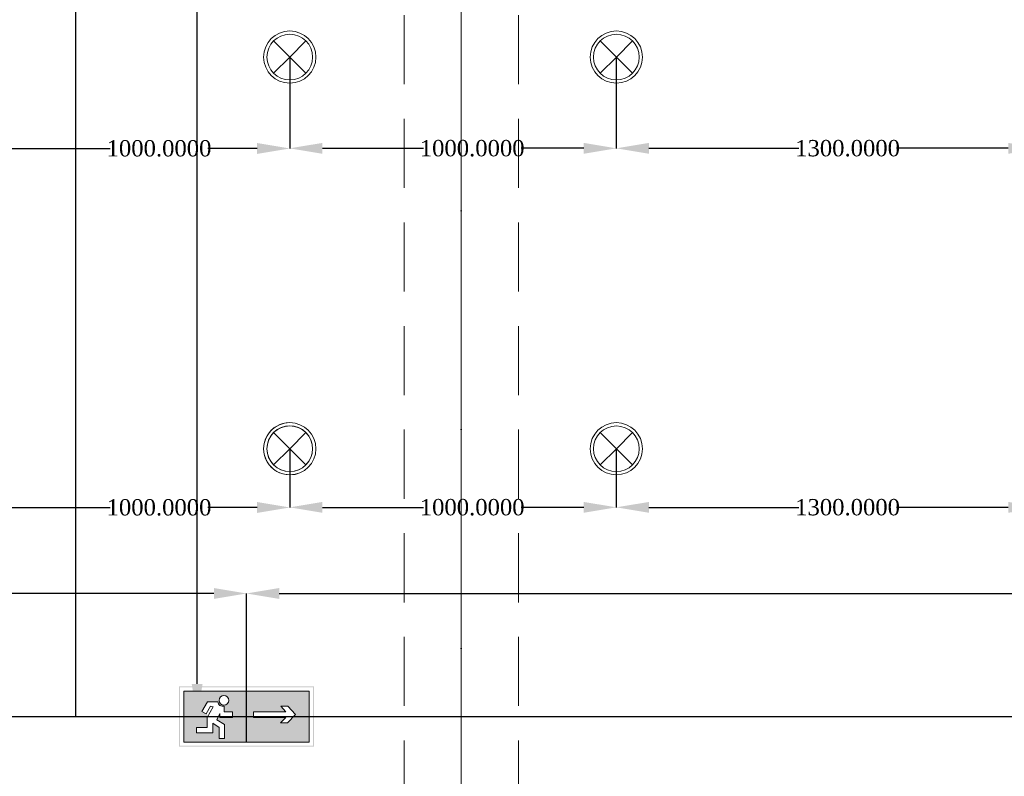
# Model space of a CAD drawing. Header units: inches. Extents: x -78787 to 29484, y -9517 to 23232.
# Tile 185 of 256: x 6979 to 9994, y 2460 to 4779. Entities that reach past the tile are written whole.
import ezdxf
from ezdxf.enums import TextEntityAlignment as Align

# ---------------------------------------------------------------- set-up
doc = ezdxf.new("R2010")
doc.units = ezdxf.units.IN
doc.header["$MEASUREMENT"] = 0
doc.linetypes.add('Dot & Dashed', pattern=[670.277762, 317.5, -176.388889, 0, -176.388874])
doc.linetypes.add('Hidden', pattern=[317.5, 211.666667, -105.833333])
for name, color, linetype in [('- ავარიული განათება', 7, 'Continuous'), ('- განათება', 7, 'Continuous'), ('Structural - Bearing', 7, 'Continuous'), ('Structural - Grid', 7, 'Continuous')]:
    doc.layers.add(name, color=color, linetype=linetype)
for name, color, linetype, lineweight, true_color in [('New_Interior - Lamp_Pen_No__77', 7, 'Continuous', 20, 0xffeb28), ('Structural - Bearing_Pen_No__102', 7, 'Continuous', 13, 0xcccccc), ('Structural - Grid_Pen_No__81', 7, 'Continuous', 20, 0x6a6a6a)]:
    doc.layers.add(name, color=color, linetype=linetype, lineweight=lineweight, true_color=true_color)
doc.styles.add('GENERATED_STYLE_2', font='txt')
doc.styles.get("Standard").update_dxf_attribs({"font": 'arial.ttf'})
doc.dimstyles.get("Standard").update_dxf_attribs({"dimtxt": 0.18, "dimasz": 0.18, "dimexe": 0.18, "dimexo": 0.0625, "dimgap": 0.09, "dimtad": 0, "dimtih": 1, "dimtoh": 1, "dimdec": 4, "dimzin": 0, "dimdsep": 46, "dimtxsty": 'Standard', "dimcen": 0.09, "dimadec": 0, "dimazin": 0, "dimtfac": 1, "dimtdec": 4, "dimtofl": 0, "dimtmove": 0, "dimatfit": 3, "dimfxl": 1, "dimtolj": 1, "dimtzin": 0, "dimarcsym": 0})

# ---------------------------------------------------------------- blocks, each defined once
blk = doc.blocks.new('Standard grid marker_2')
at = {"layer": 'Structural - Grid_Pen_No__81', "color": 251, "linetype": 'Continuous', "lineweight": 20, "true_color": 0x6a6a6a}
blk.add_line((1000, 0), (27734.9, 0), dxfattribs=at)
at = {"layer": 'Structural - Grid_Pen_No__81', "color": 251, "lineweight": 20, "true_color": 0x6a6a6a, "style": 'GENERATED_STYLE_2'}
for tag, p in [('AC_MarkerText_1_0', (-1.5, -46.7)), ('AC_MarkerText_1_1', (28933.4, -46.7))]:
    blk.add_attdef(tag, text='', height=100, rotation=270, dxfattribs=at).set_placement(p, align=Align.TOP_CENTER)
blk = doc.blocks.new('Beam_4', base_point=(-17008.8, 14663))
at = {"layer": 'Structural - Bearing_Pen_No__102', "color": 254, "linetype": 'Dot & Dashed', "lineweight": 13, "true_color": 0xcccccc}
blk.add_line((-17008.8, 14663), (-17008.8, 39096.2), dxfattribs=at)
at = {"layer": 'Structural - Bearing_Pen_No__102', "color": 254, "linetype": 'Hidden', "lineweight": 13, "true_color": 0xcccccc}
for p, q in [((-17183.8, 20838), (-17183.8, 26488)), ((-16833.8, 20838), (-16833.8, 26488))]:
    blk.add_line(p, q, dxfattribs=at)
blk = doc.blocks.new('Recessed Spot')
at = {"layer": 'New_Interior - Lamp_Pen_No__77', "color": 2, "linetype": 'Continuous', "lineweight": 20, "true_color": 0xffeb28}
for q in [(-49.5, 49.5), (49.5, 49.5), (-49.5, -49.5), (49.5, -49.5)]:
    blk.add_line((0, 0), q, dxfattribs=at)
at = {"layer": 'New_Interior - Lamp_Pen_No__77', "color": 2, "linetype": 'Continuous', "lineweight": 20, "true_color": 0xffeb28, "flags": 128}
blk.add_lwpolyline([(80, 0, 1), (-80, 0, 1)], format="xyb", close=True, dxfattribs=at)
at = {"layer": 'New_Interior - Lamp_Pen_No__77', "color": 2, "linetype": 'Continuous', "lineweight": 20, "true_color": 0xffeb28}
blk.add_circle((0, 0), 70, dxfattribs=at)
blk = doc.blocks.new('*D911')
at = {"layer": '- განათება', "color": 0, "lineweight": -2, "transparency": 16777216}
for p, q in [((6805.9, 4663.9), (6805.9, 4383.8)), ((7805.9, 4663.9), (7805.9, 4383.8)), ((6905.9, 4384), (7255.9, 4384)), ((7705.9, 4384), (7555.1, 4384))]:
    blk.add_line(p, q, dxfattribs=at)
at = {"layer": '- განათება', "color": 0, "transparency": 16777216}
for points in [[(6905.9, 4400.7), (6905.9, 4367.3), (6805.9, 4384)], [(7705.9, 4400.7), (7705.9, 4367.3), (7805.9, 4384)]]:
    blk.add_solid(points, dxfattribs=at)
at = {"layer": 'Defpoints', "color": 0, "transparency": 16777216}
for p in [(6805.9, 4664), (7805.9, 4664), (7805.9, 4384)]:
    blk.add_point(p, dxfattribs=at)
at = {"layer": '- განათება', "color": 0, "transparency": 16777216, "insert": (7405.5, 4384), "char_height": 50, "attachment_point": 5}
blk.add_mtext('\\A1;{\\fSylfaen|b0|i0|c0|p18;1000.0000}', dxfattribs=at)
blk = doc.blocks.new('*D912')
at = {"layer": '- განათება', "color": 0, "lineweight": -2, "transparency": 16777216}
for p, q in [((7805.9, 4663.9), (7805.9, 4384.2)), ((8805.9, 4663.9), (8805.9, 4384.2)), ((7905.9, 4384.4), (8214.9, 4384.4)), ((8705.9, 4384.4), (8514.1, 4384.4))]:
    blk.add_line(p, q, dxfattribs=at)
at = {"layer": '- განათება', "color": 0, "transparency": 16777216}
for points in [[(7905.9, 4401), (7905.9, 4367.7), (7805.9, 4384.4)], [(8705.9, 4401), (8705.9, 4367.7), (8805.9, 4384.4)]]:
    blk.add_solid(points, dxfattribs=at)
at = {"layer": 'Defpoints', "color": 0, "transparency": 16777216}
for p in [(7805.9, 4664), (8805.9, 4664), (8805.9, 4384.4)]:
    blk.add_point(p, dxfattribs=at)
at = {"layer": '- განათება', "color": 0, "transparency": 16777216, "insert": (8364.5, 4384.4), "char_height": 50, "attachment_point": 5}
blk.add_mtext('\\A1;{\\fSylfaen|b0|i0|c0|p18;1000.0000}', dxfattribs=at)
blk = doc.blocks.new('*D913')
at = {"layer": '- განათება', "color": 0, "lineweight": -2, "transparency": 16777216}
for p, q in [((8805.9, 4663.9), (8805.9, 4384.2)), ((10105.9, 4663.9), (10105.9, 4384.2)), ((8905.9, 4384.4), (9364.5, 4384.4)), ((10005.9, 4384.4), (9663.8, 4384.4))]:
    blk.add_line(p, q, dxfattribs=at)
at = {"layer": '- განათება', "color": 0, "transparency": 16777216}
for points in [[(8905.9, 4401), (8905.9, 4367.7), (8805.9, 4384.4)], [(10005.9, 4401), (10005.9, 4367.7), (10105.9, 4384.4)]]:
    blk.add_solid(points, dxfattribs=at)
at = {"layer": 'Defpoints', "color": 0, "transparency": 16777216}
for p in [(8805.9, 4664), (10105.9, 4664), (10105.9, 4384.4)]:
    blk.add_point(p, dxfattribs=at)
at = {"layer": '- განათება', "color": 0, "transparency": 16777216, "insert": (9514.1, 4384.4), "char_height": 50, "attachment_point": 5}
blk.add_mtext('\\A1;{\\fSylfaen|b0|i0|c0|p18;1300.0000}', dxfattribs=at)
blk = doc.blocks.new('*D922')
at = {"layer": '- განათება', "color": 0, "lineweight": -2, "transparency": 16777216}
for p, q in [((6805.9, 3463.9), (6805.9, 3283.8)), ((7805.9, 3463.9), (7805.9, 3283.8)), ((6905.9, 3284), (7255.9, 3284)), ((7705.9, 3284), (7555.1, 3284))]:
    blk.add_line(p, q, dxfattribs=at)
at = {"layer": '- განათება', "color": 0, "transparency": 16777216}
for points in [[(6905.9, 3300.7), (6905.9, 3267.3), (6805.9, 3284)], [(7705.9, 3300.7), (7705.9, 3267.3), (7805.9, 3284)]]:
    blk.add_solid(points, dxfattribs=at)
at = {"layer": 'Defpoints', "color": 0, "transparency": 16777216}
for p in [(6805.9, 3464), (7805.9, 3464), (7805.9, 3284)]:
    blk.add_point(p, dxfattribs=at)
at = {"layer": '- განათება', "color": 0, "transparency": 16777216, "insert": (7405.5, 3284), "char_height": 50, "attachment_point": 5}
blk.add_mtext('\\A1;{\\fSylfaen|b0|i0|c0|p18;1000.0000}', dxfattribs=at)
blk = doc.blocks.new('*D923')
at = {"layer": '- განათება', "color": 0, "lineweight": -2, "transparency": 16777216}
for p, q in [((7805.9, 3463.9), (7805.9, 3284.2)), ((8805.9, 3463.9), (8805.9, 3284.2)), ((7905.9, 3284.4), (8214.9, 3284.4)), ((8705.9, 3284.4), (8514.1, 3284.4))]:
    blk.add_line(p, q, dxfattribs=at)
at = {"layer": '- განათება', "color": 0, "transparency": 16777216}
for points in [[(7905.9, 3301), (7905.9, 3267.7), (7805.9, 3284.4)], [(8705.9, 3301), (8705.9, 3267.7), (8805.9, 3284.4)]]:
    blk.add_solid(points, dxfattribs=at)
at = {"layer": 'Defpoints', "color": 0, "transparency": 16777216}
for p in [(7805.9, 3464), (8805.9, 3464), (8805.9, 3284.4)]:
    blk.add_point(p, dxfattribs=at)
at = {"layer": '- განათება', "color": 0, "transparency": 16777216, "insert": (8364.5, 3284.4), "char_height": 50, "attachment_point": 5}
blk.add_mtext('\\A1;{\\fSylfaen|b0|i0|c0|p18;1000.0000}', dxfattribs=at)
blk = doc.blocks.new('*D924')
at = {"layer": '- განათება', "color": 0, "lineweight": -2, "transparency": 16777216}
for p, q in [((8805.9, 3463.9), (8805.9, 3284.2)), ((10105.9, 3463.9), (10105.9, 3284.2)), ((8905.9, 3284.4), (9364.5, 3284.4)), ((10005.9, 3284.4), (9663.8, 3284.4))]:
    blk.add_line(p, q, dxfattribs=at)
at = {"layer": '- განათება', "color": 0, "transparency": 16777216}
for points in [[(8905.9, 3301), (8905.9, 3267.7), (8805.9, 3284.4)], [(10005.9, 3301), (10005.9, 3267.7), (10105.9, 3284.4)]]:
    blk.add_solid(points, dxfattribs=at)
at = {"layer": 'Defpoints', "color": 0, "transparency": 16777216}
for p in [(8805.9, 3464), (10105.9, 3464), (10105.9, 3284.4)]:
    blk.add_point(p, dxfattribs=at)
at = {"layer": '- განათება', "color": 0, "transparency": 16777216, "insert": (9514.1, 3284.4), "char_height": 50, "attachment_point": 5}
blk.add_mtext('\\A1;{\\fSylfaen|b0|i0|c0|p18;1300.0000}', dxfattribs=at)
blk = doc.blocks.new('ექსიტიი')
at = {"layer": '- ავარიული განათება', "linetype": 'Continuous', "lineweight": 35}
h = blk.add_hatch(color=7, dxfattribs=at)
h.paths.add_polyline_path([(-16445, -14820.3), (-15390.6, -14820.3), (-15390.6, -14349.4), (-16445, -14349.4)])
h.paths.add_polyline_path([(-15397.3, -14813.4), (-16437.8, -14813.4), (-16437.8, -14356.3), (-15397.3, -14356.3)], flags=0)
at = {"layer": '- ავარიული განათება', "transparency": 33554687}
h = blk.add_hatch(color=3, dxfattribs=at)
h.dxf.hatch_style = 1
h.paths.add_polyline_path([(-16408.1, -14386.1), (-16408.1, -14784.7), (-15427.6, -14784.7), (-15427.6, -14386.1)])
h.paths.add_polyline_path([(-15863, -14548.3), (-15610.3, -14548.3), (-15649.7, -14504.6), (-15594.1, -14504.6), (-15533.9, -14570.2), (-15596.7, -14635.1), (-15651.9, -14635.1), (-15610.8, -14592.8), (-15863, -14592.8)], flags=16)
h.paths.add_polyline_path([(-16057.2, -14458.4, -1), (-16131.7, -14458.4, -1)], flags=16)
h.paths.add_polyline_path([(-16028.8, -14548.3), (-16028.8, -14592.8), (-16141.3, -14592.8), (-16149.6, -14609.7), (-16089.2, -14646.5), (-16089.2, -14757.7), (-16132.6, -14757.7), (-16132.6, -14671.1), (-16180.7, -14638.2), (-16180.7, -14711.9), (-16310.3, -14711.9), (-16310.3, -14670.1), (-16224.8, -14670.1), (-16224.8, -14569.8), (-16267.9, -14544.8), (-16223.4, -14468.8), (-16141.5, -14468.8, 0.505536), (-16092.1, -14502.8), (-16092.1, -14548.3)], flags=16)
at = {"layer": '- ავარიული განათება', "color": 7, "linetype": 'Continuous', "lineweight": 13}
for p, q in [((-15427.6, -14386.1), (-16408.1, -14386.1)), ((-16408.1, -14386.1), (-16408.1, -14784.7)), ((-15427.6, -14784.7), (-15427.6, -14386.1)), ((-16223.4, -14468.8), (-16267.9, -14544.8)), ((-16141.5, -14468.8), (-16223.4, -14468.8)), ((-16267.9, -14544.8), (-16233.3, -14564.8)), ((-16233.3, -14564.8), (-16200.4, -14503)), ((-16180, -14508.6), (-16224.8, -14591.8)), ((-16200.4, -14503), (-16180, -14508.6)), ((-16092.1, -14548.3), (-16092.1, -14502.8)), ((-16028.8, -14548.3), (-16092.1, -14548.3)), ((-16028.8, -14592.8), (-16028.8, -14548.3)), ((-15610.3, -14548.3), (-15863, -14548.3)), ((-15863, -14548.3), (-15863, -14592.8)), ((-15594.1, -14504.6), (-15649.7, -14504.6)), ((-15649.7, -14504.6), (-15610.3, -14548.3)), ((-15533.9, -14570.2), (-15594.1, -14504.6)), ((-16224.8, -14591.8), (-16224.8, -14670.1)), ((-16149.6, -14609.7), (-16126, -14561.5)), ((-16089.2, -14646.5), (-16149.6, -14609.7)), ((-16126, -14561.5), (-16126, -14592.8)), ((-16126, -14592.8), (-16028.8, -14592.8)), ((-15863, -14592.8), (-15610.8, -14592.8)), ((-15610.8, -14592.8), (-15651.9, -14635.1)), ((-15596.7, -14635.1), (-15533.9, -14570.2)), ((-16224.8, -14670.1), (-16310.3, -14670.1)), ((-16310.3, -14670.1), (-16310.3, -14711.9)), ((-16180.7, -14711.9), (-16180.7, -14638.2)), ((-16180.7, -14638.2), (-16132.6, -14671.1)), ((-16132.6, -14671.1), (-16132.6, -14757.7)), ((-16089.2, -14757.7), (-16089.2, -14646.5)), ((-15651.9, -14635.1), (-15596.7, -14635.1)), ((-16310.3, -14711.9), (-16180.7, -14711.9)), ((-16132.6, -14757.7), (-16089.2, -14757.7)), ((-16408.1, -14784.7), (-15427.6, -14784.7))]:
    blk.add_line(p, q, dxfattribs=at)
for centre, start, end in [((-16104.3, -14467.6), 181.79553, 289.06844), ((-16094.5, -14458.4), 360, 180), ((-16094.5, -14458.4), 180, 0)]:
    blk.add_arc(centre, 37.2, start, end, dxfattribs=at)
blk = doc.blocks.new('AVARIULI GANATEBA')
at = {"layer": '- განათება', "color": 3, "linetype": 'Continuous', "lineweight": 20}
for q in [(-49.5, 49.5), (49.5, 49.5), (-49.5, -49.5), (49.5, -49.5)]:
    blk.add_line((0, 0), q, dxfattribs=at)
for major_axis, start_param, end_param in [((56.6, 56.6), 0.785398, 3.926991), ((-49.5, 49.5), 2.356194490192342, 8.639379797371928), ((56.6, 56.6), 3.926991, 7.068583)]:
    blk.add_ellipse((0, 0), major_axis=major_axis, ratio=1, start_param=start_param, end_param=end_param, dxfattribs=at)
blk = doc.blocks.new('*D1351')
at = {"layer": '- ავარიული განათება', "color": 0, "lineweight": -2, "transparency": 16777216}
for p, q in [((1812, 2565.3), (1812, 3020.7)), ((1912, 3020.5), (4534.2, 3020.5)), ((7573.5, 3020.5), (4838.8, 3020.5)), ((7673.5, 2565.3), (7673.5, 3020.7))]:
    blk.add_line(p, q, dxfattribs=at)
at = {"layer": '- ავარიული განათება', "color": 0, "transparency": 16777216}
for points in [[(1912, 3037.2), (1912, 3003.8), (1812, 3020.5)], [(7573.5, 3037.2), (7573.5, 3003.8), (7673.5, 3020.5)]]:
    blk.add_solid(points, dxfattribs=at)
at = {"layer": 'Defpoints', "color": 0, "transparency": 16777216}
for p in [(7673.5, 3020.5), (1812, 2565.3), (7673.5, 2565.3)]:
    blk.add_point(p, dxfattribs=at)
at = {"layer": '- ავარიული განათება', "color": 0, "transparency": 16777216, "insert": (4686.5, 3020.5), "char_height": 50, "attachment_point": 5}
blk.add_mtext('\\A1;{\\fSylfaen|b0|i0|c0|p18;5861.5000}', dxfattribs=at)
blk = doc.blocks.new('*D1352')
at = {"layer": '- ავარიული განათება', "color": 0, "lineweight": -2, "transparency": 16777216}
for p, q in [((7673.5, 2565.3), (7673.5, 3020.7)), ((7773.5, 3020.5), (10526.1, 3020.5)), ((13681.8, 3020.5), (10828.9, 3020.5)), ((13781.8, 2565.3), (13781.8, 3020.7))]:
    blk.add_line(p, q, dxfattribs=at)
at = {"layer": '- ავარიული განათება', "color": 0, "transparency": 16777216}
for points in [[(7773.5, 3037.2), (7773.5, 3003.8), (7673.5, 3020.5)], [(13681.8, 3037.2), (13681.8, 3003.8), (13781.8, 3020.5)]]:
    blk.add_solid(points, dxfattribs=at)
at = {"layer": 'Defpoints', "color": 0, "transparency": 16777216}
for p in [(13781.8, 3020.5), (7673.5, 2565.3), (13781.8, 2565.3)]:
    blk.add_point(p, dxfattribs=at)
at = {"layer": '- ავარიული განათება', "color": 0, "transparency": 16777216, "insert": (10677.5, 3020.5), "char_height": 50, "attachment_point": 5}
blk.add_mtext('\\A1;{\\fSylfaen|b0|i0|c0|p18;6108.3482}', dxfattribs=at)
blk = doc.blocks.new('*D1358')
at = {"layer": '- ავარიული განათება', "color": 0, "lineweight": -2, "transparency": 16777216}
for p, q in [((7071.7, 8708.5), (7522.4, 8708.5)), ((7522.2, 8608.5), (7522.2, 5970.2)), ((7522.2, 2743.4), (7522.2, 5918.8)), ((7481.5, 2643.4), (7522.4, 2643.4))]:
    blk.add_line(p, q, dxfattribs=at)
at = {"layer": '- ავარიული განათება', "color": 0, "transparency": 16777216}
for points in [[(7505.5, 8608.5), (7538.9, 8608.5), (7522.2, 8708.5)], [(7505.5, 2743.4), (7538.9, 2743.4), (7522.2, 2643.4)]]:
    blk.add_solid(points, dxfattribs=at)
at = {"layer": 'Defpoints', "color": 0, "transparency": 16777216}
for p in [(7071.7, 8708.5), (7481.5, 2643.4), (7522.2, 2643.4)]:
    blk.add_point(p, dxfattribs=at)
at = {"layer": '- ავარიული განათება', "color": 0, "transparency": 16777216, "insert": (7522.2, 5944.5), "char_height": 50, "attachment_point": 5}
blk.add_mtext('\\A1;{\\fSylfaen|b0|i0|c0|p18;6065.1607}', dxfattribs=at)

msp = doc.modelspace()

# ---------------------------------------------------------------- linework, layer by layer
at = {"layer": '- ავარიული განათება', "color": 3}
for points in [[(7149.744, 8516.5), (7149.744, 2643.35514)], [(2004, 2643.35514), (19725.10554, 2643.35514)]]:
    msp.add_lwpolyline(points, dxfattribs=at)

# ---------------------------------------------------------------- block references
at = {"layer": '- ავარიული განათება', "xscale": 0.3916661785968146, "yscale": 0.3916661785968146, "zscale": 0.3916661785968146}
msp.add_blockref('ექსიტიი', (13907.98273, 8355.96128), dxfattribs=at)
at = {"layer": '- განათება', "color": 2, "linetype": 'Continuous', "lineweight": 20, "true_color": 0xffeb28, "zscale": 1000}
for p in [(7805.93152, 4663.9634), (8805.93152, 4663.9634), (7805.93152, 3463.9634), (8805.93152, 3463.9634)]:
    msp.add_blockref('Recessed Spot', p, dxfattribs=at)
at = {"layer": '- განათება', "color": 1}
msp.add_blockref('AVARIULI GANATEBA', (7805.93152, 3463.9634), dxfattribs=at)
at = {"layer": 'Structural - Bearing', "color": 254, "lineweight": 13, "true_color": 0xcccccc}
msp.add_blockref('Beam_4', (8330.93152, -6356.64486), dxfattribs=at)
at = {"layer": 'Structural - Grid', "color": 8, "linetype": 'Continuous', "lineweight": 15, "zscale": 1000, "rotation": 90}
msp.add_blockref('Standard grid marker_2', (8330.93152, -9316.57065), dxfattribs=at)

# ---------------------------------------------------------------- dimensions: what is measured, and where the dimension line sits
at = {"layer": '- ავარიული განათება', "color": 1}
dim = msp.add_linear_dim(base=(7522.20512, 2643.35514), p1=(7071.66775, 8708.51581), p2=(7481.46838, 2643.35514), angle=270, text='{\\fSylfaen|b0|i0|c0|p18;<>}', dimstyle='Standard', override={"dimtxt": 50, "dimasz": 100}, dxfattribs=at)
dim.commit()
dim.dimension.update_dxf_attribs({"geometry": '*D1358', "text_midpoint": (7522.20512, 5944.5), "dimtype": 160})
for base, p1, p2, picture, middle in [((7673.48419, 3020.5), (1811.98419, 2565.27889), (7673.48419, 2565.27889), '*D1351', (4686.5, 3020.5)), ((13781.83241, 3020.5), (7673.48419, 2565.27889), (13781.83241, 2565.27889), '*D1352', (10677.5, 3020.5))]:
    dim = msp.add_linear_dim(base=base, p1=p1, p2=p2, text='{\\fSylfaen|b0|i0|c0|p18;<>}', dimstyle='Standard', override={"dimtxt": 50, "dimasz": 100}, dxfattribs=at)
    dim.commit()
    dim.dimension.update_dxf_attribs({"geometry": picture, "text_midpoint": middle, "dimtype": 160})
at = {"layer": '- განათება', "color": 1}
for base, p1, p2, picture, middle in [((7805.93152, 4384), (6805.93152, 4663.9634), (7805.93152, 4663.9634), '*D911', (7405.5, 4384)), ((8805.93152, 4384.38), (7805.93152, 4663.9634), (8805.93152, 4663.9634), '*D912', (8364.5, 4384.38)), ((10105.93152, 4384.38), (8805.93152, 4663.9634), (10105.93152, 4663.9634), '*D913', (9514.12999, 4384.38)), ((7805.93152, 3284), (6805.93152, 3463.9634), (7805.93152, 3463.9634), '*D922', (7405.5, 3284)), ((8805.93152, 3284.38), (7805.93152, 3463.9634), (8805.93152, 3463.9634), '*D923', (8364.5, 3284.38)), ((10105.93152, 3284.38), (8805.93152, 3463.9634), (10105.93152, 3463.9634), '*D924', (9514.12999, 3284.38))]:
    dim = msp.add_linear_dim(base=base, p1=p1, p2=p2, text='{\\fSylfaen|b0|i0|c0|p18;<>}', dimstyle='Standard', override={"dimtxt": 50, "dimasz": 100}, dxfattribs=at)
    dim.commit()
    dim.dimension.update_dxf_attribs({"geometry": picture, "text_midpoint": middle, "dimtype": 160})

doc.saveas('drawing.dxf')
